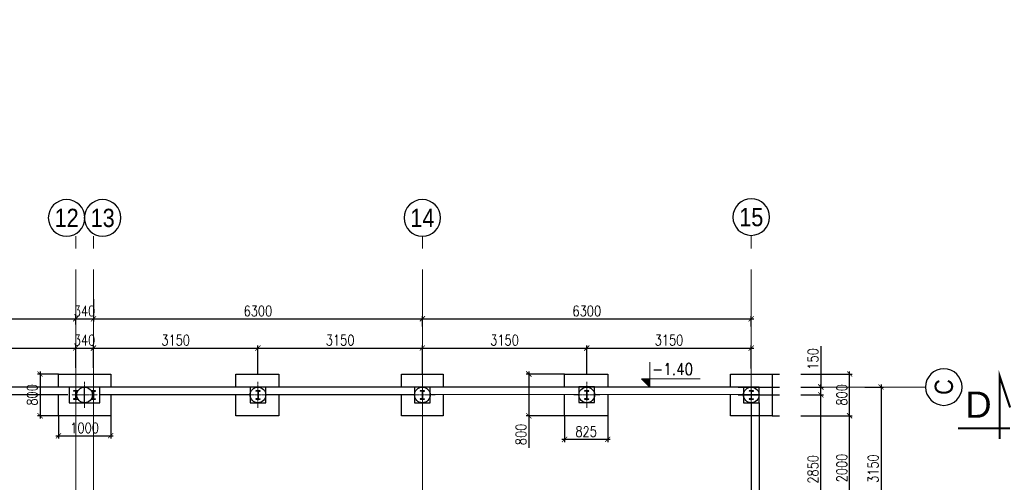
# Model space of a CAD drawing. Header units: millimetres. Extents: x -374129 to 1163271, y -112652 to 695637.
# Tile 162 of 256: x 56307 to 75168, y 14477 to 23332. Entities that reach past the tile are written whole.
import ezdxf
from ezdxf import colors
from ezdxf.entities.mleader import LeaderData, LeaderLine
from ezdxf.enums import TextEntityAlignment as Align
from ezdxf.math import Vec2, Vec3

# ---------------------------------------------------------------- set-up
doc = ezdxf.new("R2010")
doc.units = ezdxf.units.MM
doc.header["$PDMODE"] = 4
doc.linetypes.add('ACAD_ISO04W100', pattern=[30, 24, -3, 0, -3])
doc.linetypes.add('DO', pattern=[0.8, 0.6, -0.1, 0, -0.1])
for name, color, linetype, lineweight in [('--GT_Kolumna 2', 94, 'Continuous', 25), ('013', 8, 'Continuous', 13), ('KRT_koty', 4, 'Continuous', 20), ('KRT_osie', 55, 'ACAD_ISO04W100', 18)]:
    doc.layers.add(name, color=color, linetype=linetype, lineweight=lineweight)
for name, color, linetype in [('KRT_fund', 3, 'Continuous'), ('KRT_opisy', 146, 'Continuous'), ('KRT_osie_budopis', 1, 'Continuous'), ('KRT_stal', 4, 'Continuous'), ('KRT_wymiary', 4, 'Continuous'), ('KRT_wymiary_100', 4, 'Continuous')]:
    doc.layers.add(name, color=color, linetype=linetype)
doc.styles.add('biuro 1', font='arial.ttf')
doc.styles.add('opis_W', font='arial.ttf')
doc.styles.add('WYMIAR', font='romans.shx', dxfattribs={"width": 0.8})
doc.dimstyles.new('KRT_1-100', dxfattribs={"dimscale": 100, "dimtxt": 2, "dimasz": 1, "dimexe": 0.5, "dimexo": 0, "dimgap": 0.5, "dimtad": 1, "dimdec": 1, "dimrnd": 0.1, "dimzin": 9, "dimdsep": 46, "dimtxsty": 'WYMIAR', "dimblk": 'ARCHTICK', "dimcen": 0.09, "dimdle": 0.5, "dimclrd": 1, "dimclre": 252, "dimclrt": 256, "dimadec": 0, "dimazin": 0, "dimtfac": 1, "dimtdec": 1, "dimtmove": 0, "dimatfit": 3, "dimfxl": 1, "dimtolj": 1, "dimtzin": 0, "dimarcsym": 0})

# ---------------------------------------------------------------- blocks, each defined once
blk = doc.blocks.new('_ArchTick')
at = {"color": 0, "linetype": 'ByBlock', "const_width": 0.15}
blk.add_lwpolyline([(-0.5, -0.5), (0.5, 0.5)], dxfattribs=at)
blk = doc.blocks.new('*D43')
at = {"layer": 'Defpoints', "color": 0, "transparency": 16777216}
for p in [(72498, 16300), (72439, 13150), (72806, 13150)]:
    blk.add_point(p, dxfattribs=at)
at = {"layer": 'KRT_wymiary_100', "color": 252, "lineweight": -2, "transparency": 16777216}
for p, q in [((72498, 16300), (72856, 16300)), ((72439, 13150), (72856, 13150))]:
    blk.add_line(p, q, dxfattribs=at)
at = {"layer": 'KRT_wymiary_100', "color": 1, "lineweight": -2, "transparency": 16777216}
blk.add_line((72806, 16350), (72806, 13100), dxfattribs=at)
at = {"layer": 'KRT_wymiary_100', "color": 1, "lineweight": -2, "transparency": 16777216, "xscale": 100, "yscale": 100, "zscale": 100}
for p, rotation in [((72806, 16300), 90), ((72806, 13150), 270)]:
    blk.add_blockref('_ArchTick', p, dxfattribs=dict(at, rotation=rotation))
at = {"layer": 'KRT_wymiary_100', "transparency": 16777216, "insert": (72656, 14738), "char_height": 200, "attachment_point": 5, "rotation": 90, "style": 'WYMIAR'}
blk.add_mtext('\\A1;3150', dxfattribs=at)
blk = doc.blocks.new('opis_osi')
at = {"linetype": 'Continuous'}
for start, end in [(90, 180), (0, 90), (180, 270), (270, 0)]:
    blk.add_arc((0, -37.5), 35, start, end, dxfattribs=at)
at = {"color": 0, "linetype": 'Continuous', "style": 'biuro 1', "width": 0.85}
blk.add_attdef('AA', text='', height=35, dxfattribs=at).set_placement((0.1, -37.5), align=Align.MIDDLE_CENTER)
blk = doc.blocks.new('*U5')
at = {"color": 0}
for p, q in [((30, 153), (0, 153)), ((30, 7), (0, 7)), ((38, 144), (38, 16)), ((43, 144), (43, 16)), ((52, 153), (82, 153)), ((52, 7), (82, 7))]:
    blk.add_line(p, q, dxfattribs=at)
for points in [[(82, 153), (82, 160), (0, 160), (0, 153)], [(0, 7), (0, 0), (82, 0), (82, 7)]]:
    blk.add_lwpolyline(points, dxfattribs=at)
for centre, start, end in [((30, 144), 0, 90), ((30, 16), 270, 0), ((52, 144), 90, 180), ((52, 16), 180, 270)]:
    blk.add_arc(centre, 9, start, end, dxfattribs=at)
blk = doc.blocks.new('kota_prze_sur2')
at = {"color": 0, "linetype": 'Continuous', "ltscale": 0.75}
blk.add_lwpolyline([(0, 60), (0, 0), (-20, 20), (120, 20)], dxfattribs=at)
blk.add_solid([(-20, 20), (0, 20), (0, 0)], dxfattribs=at)
at = {"color": 0, "style": 'WYMIAR', "width": 0.85}
blk.add_attdef('POZIOM', (5.4, 29.6), '', height=28, dxfattribs=at)
blk = doc.blocks.new('*D74')
at = {"layer": 'Defpoints', "color": 0, "transparency": 16777216}
for p in [(57050, 16550), (56697, 15750), (57050, 15750)]:
    blk.add_point(p, dxfattribs=at)
at = {"layer": 'KRT_koty', "color": 1, "lineweight": -2, "transparency": 16777216}
blk.add_line((56697, 16600), (56697, 15700), dxfattribs=at)
at = {"layer": 'KRT_koty', "color": 252, "lineweight": -2, "transparency": 16777216}
for p, q in [((57050, 16550), (56647, 16550)), ((57050, 15750), (56647, 15750))]:
    blk.add_line(p, q, dxfattribs=at)
at = {"layer": 'KRT_koty', "color": 1, "lineweight": -2, "transparency": 16777216, "xscale": 100, "yscale": 100, "zscale": 100}
for p, rotation in [((56697, 16550), 90), ((56697, 15750), 270)]:
    blk.add_blockref('_ArchTick', p, dxfattribs=dict(at, rotation=rotation))
at = {"layer": 'KRT_koty', "transparency": 16777216, "insert": (56547, 16150), "char_height": 200, "attachment_point": 5, "rotation": 90, "style": 'WYMIAR'}
blk.add_mtext('\\A1;800', dxfattribs=at)
blk = doc.blocks.new('*D75')
at = {"layer": 'Defpoints', "color": 0, "transparency": 16777216}
for p in [(57050, 15750), (58050, 15750), (58050, 15368)]:
    blk.add_point(p, dxfattribs=at)
at = {"layer": 'KRT_koty', "color": 252, "lineweight": -2, "transparency": 16777216}
for p, q in [((57050, 15750), (57050, 15318)), ((58050, 15750), (58050, 15318))]:
    blk.add_line(p, q, dxfattribs=at)
at = {"layer": 'KRT_koty', "color": 1, "lineweight": -2, "transparency": 16777216}
blk.add_line((57000, 15368), (58100, 15368), dxfattribs=at)
at = {"layer": 'KRT_koty', "color": 1, "lineweight": -2, "transparency": 16777216, "xscale": 100, "yscale": 100, "zscale": 100, "rotation": 180}
blk.add_blockref('_ArchTick', (57050, 15368), dxfattribs=at)
at = {"layer": 'KRT_koty', "color": 1, "lineweight": -2, "transparency": 16777216, "xscale": 100, "yscale": 100, "zscale": 100}
blk.add_blockref('_ArchTick', (58050, 15368), dxfattribs=at)
at = {"layer": 'KRT_koty', "transparency": 16777216, "insert": (57550, 15518), "char_height": 200, "attachment_point": 5, "style": 'WYMIAR'}
blk.add_mtext('\\A1;1000', dxfattribs=at)
blk = doc.blocks.new('*D80')
at = {"layer": 'Defpoints', "color": 0, "transparency": 16777216}
for p in [(64020, 17047), (60870, 16550), (64020, 16550)]:
    blk.add_point(p, dxfattribs=at)
at = {"layer": 'KRT_wymiary_100', "color": 1, "lineweight": -2, "transparency": 16777216}
blk.add_line((60820, 17047), (64070, 17047), dxfattribs=at)
at = {"layer": 'KRT_wymiary_100', "color": 252, "lineweight": -2, "transparency": 16777216}
for p, q in [((60870, 16550), (60870, 17097)), ((64020, 16550), (64020, 17097))]:
    blk.add_line(p, q, dxfattribs=at)
at = {"layer": 'KRT_wymiary_100', "color": 1, "lineweight": -2, "transparency": 16777216, "xscale": 100, "yscale": 100, "zscale": 100, "rotation": 180}
blk.add_blockref('_ArchTick', (60870, 17047), dxfattribs=at)
at = {"layer": 'KRT_wymiary_100', "color": 1, "lineweight": -2, "transparency": 16777216, "xscale": 100, "yscale": 100, "zscale": 100}
blk.add_blockref('_ArchTick', (64020, 17047), dxfattribs=at)
at = {"layer": 'KRT_wymiary_100', "transparency": 16777216, "insert": (62445, 17197), "char_height": 200, "attachment_point": 5, "style": 'WYMIAR'}
blk.add_mtext('\\A1;3150', dxfattribs=at)
blk = doc.blocks.new('*D81')
at = {"layer": 'Defpoints', "color": 0, "transparency": 16777216}
for p in [(67170, 17047), (64020, 16550), (67170, 16550)]:
    blk.add_point(p, dxfattribs=at)
at = {"layer": 'KRT_wymiary_100', "color": 1, "lineweight": -2, "transparency": 16777216}
blk.add_line((63970, 17047), (67220, 17047), dxfattribs=at)
at = {"layer": 'KRT_wymiary_100', "color": 252, "lineweight": -2, "transparency": 16777216}
for p, q in [((64020, 16550), (64020, 17097)), ((67170, 16550), (67170, 17097))]:
    blk.add_line(p, q, dxfattribs=at)
at = {"layer": 'KRT_wymiary_100', "color": 1, "lineweight": -2, "transparency": 16777216, "xscale": 100, "yscale": 100, "zscale": 100, "rotation": 180}
blk.add_blockref('_ArchTick', (64020, 17047), dxfattribs=at)
at = {"layer": 'KRT_wymiary_100', "color": 1, "lineweight": -2, "transparency": 16777216, "xscale": 100, "yscale": 100, "zscale": 100}
blk.add_blockref('_ArchTick', (67170, 17047), dxfattribs=at)
at = {"layer": 'KRT_wymiary_100', "transparency": 16777216, "insert": (65595, 17197), "char_height": 200, "attachment_point": 5, "style": 'WYMIAR'}
blk.add_mtext('\\A1;3150', dxfattribs=at)
blk = doc.blocks.new('*D82')
at = {"layer": 'Defpoints', "color": 0, "transparency": 16777216}
for p in [(70320, 17047), (70320, 16654), (67170, 16550)]:
    blk.add_point(p, dxfattribs=at)
at = {"layer": 'KRT_wymiary_100', "color": 1, "lineweight": -2, "transparency": 16777216}
blk.add_line((67120, 17047), (70370, 17047), dxfattribs=at)
at = {"layer": 'KRT_wymiary_100', "color": 252, "lineweight": -2, "transparency": 16777216}
for p, q in [((67170, 16550), (67170, 17097)), ((70320, 16654), (70320, 17097))]:
    blk.add_line(p, q, dxfattribs=at)
at = {"layer": 'KRT_wymiary_100', "color": 1, "lineweight": -2, "transparency": 16777216, "xscale": 100, "yscale": 100, "zscale": 100, "rotation": 180}
blk.add_blockref('_ArchTick', (67170, 17047), dxfattribs=at)
at = {"layer": 'KRT_wymiary_100', "color": 1, "lineweight": -2, "transparency": 16777216, "xscale": 100, "yscale": 100, "zscale": 100}
blk.add_blockref('_ArchTick', (70320, 17047), dxfattribs=at)
at = {"layer": 'KRT_wymiary_100', "transparency": 16777216, "insert": (68745, 17197), "char_height": 200, "attachment_point": 5, "style": 'WYMIAR'}
blk.add_mtext('\\A1;3150', dxfattribs=at)
blk = doc.blocks.new('*D86')
at = {"layer": 'Defpoints', "color": 0, "transparency": 16777216}
for p in [(57380, 17047), (57380, 16669), (54230, 16550)]:
    blk.add_point(p, dxfattribs=at)
at = {"layer": 'KRT_wymiary_100', "color": 1, "lineweight": -2, "transparency": 16777216}
blk.add_line((54180, 17047), (57430, 17047), dxfattribs=at)
at = {"layer": 'KRT_wymiary_100', "color": 252, "lineweight": -2, "transparency": 16777216}
for p, q in [((54230, 16550), (54230, 17097)), ((57380, 16669), (57380, 17097))]:
    blk.add_line(p, q, dxfattribs=at)
at = {"layer": 'KRT_wymiary_100', "color": 1, "lineweight": -2, "transparency": 16777216, "xscale": 100, "yscale": 100, "zscale": 100, "rotation": 180}
blk.add_blockref('_ArchTick', (54230, 17047), dxfattribs=at)
at = {"layer": 'KRT_wymiary_100', "color": 1, "lineweight": -2, "transparency": 16777216, "xscale": 100, "yscale": 100, "zscale": 100}
blk.add_blockref('_ArchTick', (57380, 17047), dxfattribs=at)
at = {"layer": 'KRT_wymiary_100', "transparency": 16777216, "insert": (55805, 17197), "char_height": 200, "attachment_point": 5, "style": 'WYMIAR'}
blk.add_mtext('\\A1;3150', dxfattribs=at)
blk = doc.blocks.new('*D87')
at = {"layer": 'Defpoints', "color": 0, "transparency": 16777216}
for p in [(57720, 17047), (57380, 16669), (57720, 16669)]:
    blk.add_point(p, dxfattribs=at)
at = {"layer": 'KRT_wymiary_100', "color": 1, "lineweight": -2, "transparency": 16777216}
blk.add_line((57330, 17047), (57770, 17047), dxfattribs=at)
at = {"layer": 'KRT_wymiary_100', "color": 252, "lineweight": -2, "transparency": 16777216}
for p, q in [((57380, 16669), (57380, 17097)), ((57720, 16669), (57720, 17097))]:
    blk.add_line(p, q, dxfattribs=at)
at = {"layer": 'KRT_wymiary_100', "color": 1, "lineweight": -2, "transparency": 16777216, "xscale": 100, "yscale": 100, "zscale": 100, "rotation": 180}
blk.add_blockref('_ArchTick', (57380, 17047), dxfattribs=at)
at = {"layer": 'KRT_wymiary_100', "color": 1, "lineweight": -2, "transparency": 16777216, "xscale": 100, "yscale": 100, "zscale": 100}
blk.add_blockref('_ArchTick', (57720, 17047), dxfattribs=at)
at = {"layer": 'KRT_wymiary_100', "transparency": 16777216, "insert": (57550, 17197), "char_height": 200, "attachment_point": 5, "style": 'WYMIAR'}
blk.add_mtext('\\A1;340', dxfattribs=at)
blk = doc.blocks.new('*D88')
at = {"layer": 'Defpoints', "color": 0, "transparency": 16777216}
for p in [(60870, 17047), (57720, 16669), (60870, 16669)]:
    blk.add_point(p, dxfattribs=at)
at = {"layer": 'KRT_wymiary_100', "color": 1, "lineweight": -2, "transparency": 16777216}
blk.add_line((57670, 17047), (60920, 17047), dxfattribs=at)
at = {"layer": 'KRT_wymiary_100', "color": 252, "lineweight": -2, "transparency": 16777216}
for p, q in [((57720, 16669), (57720, 17097)), ((60870, 16669), (60870, 17097))]:
    blk.add_line(p, q, dxfattribs=at)
at = {"layer": 'KRT_wymiary_100', "color": 1, "lineweight": -2, "transparency": 16777216, "xscale": 100, "yscale": 100, "zscale": 100, "rotation": 180}
blk.add_blockref('_ArchTick', (57720, 17047), dxfattribs=at)
at = {"layer": 'KRT_wymiary_100', "color": 1, "lineweight": -2, "transparency": 16777216, "xscale": 100, "yscale": 100, "zscale": 100}
blk.add_blockref('_ArchTick', (60870, 17047), dxfattribs=at)
at = {"layer": 'KRT_wymiary_100', "transparency": 16777216, "insert": (59295, 17197), "char_height": 200, "attachment_point": 5, "style": 'WYMIAR'}
blk.add_mtext('\\A1;3150', dxfattribs=at)
blk = doc.blocks.new('*D93')
at = {"layer": 'Defpoints', "color": 0, "transparency": 16777216}
for p in [(57380, 17607), (51080, 17499), (57380, 17499)]:
    blk.add_point(p, dxfattribs=at)
at = {"layer": 'KRT_wymiary_100', "color": 1, "lineweight": -2, "transparency": 16777216}
blk.add_line((51030, 17607), (57430, 17607), dxfattribs=at)
at = {"layer": 'KRT_wymiary_100', "color": 252, "lineweight": -2, "transparency": 16777216}
for p, q in [((51080, 17499), (51080, 17657)), ((57380, 17499), (57380, 17657))]:
    blk.add_line(p, q, dxfattribs=at)
at = {"layer": 'KRT_wymiary_100', "color": 1, "lineweight": -2, "transparency": 16777216, "xscale": 100, "yscale": 100, "zscale": 100, "rotation": 180}
blk.add_blockref('_ArchTick', (51080, 17607), dxfattribs=at)
at = {"layer": 'KRT_wymiary_100', "color": 1, "lineweight": -2, "transparency": 16777216, "xscale": 100, "yscale": 100, "zscale": 100}
blk.add_blockref('_ArchTick', (57380, 17607), dxfattribs=at)
at = {"layer": 'KRT_wymiary_100', "transparency": 16777216, "insert": (54230, 17757), "char_height": 200, "attachment_point": 5, "style": 'WYMIAR'}
blk.add_mtext('\\A1;6300', dxfattribs=at)
blk = doc.blocks.new('*D94')
at = {"layer": 'Defpoints', "color": 0, "transparency": 16777216}
for p in [(57720, 17980), (57720, 17607), (57380, 17499)]:
    blk.add_point(p, dxfattribs=at)
at = {"layer": 'KRT_wymiary_100', "color": 252, "lineweight": -2, "transparency": 16777216}
for p, q in [((57720, 17980), (57720, 17557)), ((57380, 17499), (57380, 17657))]:
    blk.add_line(p, q, dxfattribs=at)
at = {"layer": 'KRT_wymiary_100', "color": 1, "lineweight": -2, "transparency": 16777216}
blk.add_line((57330, 17607), (57770, 17607), dxfattribs=at)
at = {"layer": 'KRT_wymiary_100', "color": 1, "lineweight": -2, "transparency": 16777216, "xscale": 100, "yscale": 100, "zscale": 100, "rotation": 180}
blk.add_blockref('_ArchTick', (57380, 17607), dxfattribs=at)
at = {"layer": 'KRT_wymiary_100', "color": 1, "lineweight": -2, "transparency": 16777216, "xscale": 100, "yscale": 100, "zscale": 100}
blk.add_blockref('_ArchTick', (57720, 17607), dxfattribs=at)
at = {"layer": 'KRT_wymiary_100', "transparency": 16777216, "insert": (57550, 17757), "char_height": 200, "attachment_point": 5, "style": 'WYMIAR'}
blk.add_mtext('\\A1;340', dxfattribs=at)
blk = doc.blocks.new('*D95')
at = {"layer": 'Defpoints', "color": 0, "transparency": 16777216}
for p in [(57720, 17980), (64020, 17607), (64020, 17457)]:
    blk.add_point(p, dxfattribs=at)
at = {"layer": 'KRT_wymiary_100', "color": 252, "lineweight": -2, "transparency": 16777216}
for p, q in [((57720, 17980), (57720, 17557)), ((64020, 17457), (64020, 17657))]:
    blk.add_line(p, q, dxfattribs=at)
at = {"layer": 'KRT_wymiary_100', "color": 1, "lineweight": -2, "transparency": 16777216}
blk.add_line((57670, 17607), (64070, 17607), dxfattribs=at)
at = {"layer": 'KRT_wymiary_100', "color": 1, "lineweight": -2, "transparency": 16777216, "xscale": 100, "yscale": 100, "zscale": 100, "rotation": 180}
blk.add_blockref('_ArchTick', (57720, 17607), dxfattribs=at)
at = {"layer": 'KRT_wymiary_100', "color": 1, "lineweight": -2, "transparency": 16777216, "xscale": 100, "yscale": 100, "zscale": 100}
blk.add_blockref('_ArchTick', (64020, 17607), dxfattribs=at)
at = {"layer": 'KRT_wymiary_100', "transparency": 16777216, "insert": (60870, 17757), "char_height": 200, "attachment_point": 5, "style": 'WYMIAR'}
blk.add_mtext('\\A1;6300', dxfattribs=at)
blk = doc.blocks.new('*D96')
at = {"layer": 'Defpoints', "color": 0, "transparency": 16777216}
for p in [(70320, 17607), (64020, 17457), (70320, 17457)]:
    blk.add_point(p, dxfattribs=at)
at = {"layer": 'KRT_wymiary_100', "color": 1, "lineweight": -2, "transparency": 16777216}
blk.add_line((63970, 17607), (70370, 17607), dxfattribs=at)
at = {"layer": 'KRT_wymiary_100', "color": 252, "lineweight": -2, "transparency": 16777216}
for p, q in [((64020, 17457), (64020, 17657)), ((70320, 17457), (70320, 17657))]:
    blk.add_line(p, q, dxfattribs=at)
at = {"layer": 'KRT_wymiary_100', "color": 1, "lineweight": -2, "transparency": 16777216, "xscale": 100, "yscale": 100, "zscale": 100, "rotation": 180}
blk.add_blockref('_ArchTick', (64020, 17607), dxfattribs=at)
at = {"layer": 'KRT_wymiary_100', "color": 1, "lineweight": -2, "transparency": 16777216, "xscale": 100, "yscale": 100, "zscale": 100}
blk.add_blockref('_ArchTick', (70320, 17607), dxfattribs=at)
at = {"layer": 'KRT_wymiary_100', "transparency": 16777216, "insert": (67170, 17757), "char_height": 200, "attachment_point": 5, "style": 'WYMIAR'}
blk.add_mtext('\\A1;6300', dxfattribs=at)
blk = doc.blocks.new('*D430')
at = {"layer": 'Defpoints', "color": 0, "transparency": 16777216}
for p in [(70720, 15750), (72205, 15750), (70920, 13750)]:
    blk.add_point(p, dxfattribs=at)
at = {"layer": 'KRT_wymiary', "color": 252, "lineweight": -2, "transparency": 16777216}
for p, q in [((70720, 15750), (72255, 15750)), ((70920, 13750), (72255, 13750))]:
    blk.add_line(p, q, dxfattribs=at)
at = {"layer": 'KRT_wymiary', "color": 1, "lineweight": -2, "transparency": 16777216}
blk.add_line((72205, 13700), (72205, 15800), dxfattribs=at)
at = {"layer": 'KRT_wymiary', "color": 1, "lineweight": -2, "transparency": 16777216, "xscale": 100, "yscale": 100, "zscale": 100}
for p, rotation in [((72205, 15750), 90), ((72205, 13750), 270)]:
    blk.add_blockref('_ArchTick', p, dxfattribs=dict(at, rotation=rotation))
at = {"layer": 'KRT_wymiary', "transparency": 16777216, "insert": (72055, 14750), "char_height": 200, "attachment_point": 5, "rotation": 90, "style": 'WYMIAR'}
blk.add_mtext('\\A1;2000', dxfattribs=at)
blk = doc.blocks.new('*D431')
at = {"layer": 'Defpoints', "color": 0, "transparency": 16777216}
for p in [(70720, 16550), (72205, 16550), (70720, 15750)]:
    blk.add_point(p, dxfattribs=at)
at = {"layer": 'KRT_wymiary', "color": 1, "lineweight": -2, "transparency": 16777216}
blk.add_line((72205, 15700), (72205, 16600), dxfattribs=at)
at = {"layer": 'KRT_wymiary', "color": 252, "lineweight": -2, "transparency": 16777216}
for p, q in [((70720, 16550), (72255, 16550)), ((70720, 15750), (72255, 15750))]:
    blk.add_line(p, q, dxfattribs=at)
at = {"layer": 'KRT_wymiary', "color": 1, "lineweight": -2, "transparency": 16777216, "xscale": 100, "yscale": 100, "zscale": 100}
for p, rotation in [((72205, 16550), 90), ((72205, 15750), 270)]:
    blk.add_blockref('_ArchTick', p, dxfattribs=dict(at, rotation=rotation))
at = {"layer": 'KRT_wymiary', "transparency": 16777216, "insert": (72055, 16150), "char_height": 200, "attachment_point": 5, "rotation": 90, "style": 'WYMIAR'}
blk.add_mtext('\\A1;800', dxfattribs=at)
blk = doc.blocks.new('*D436')
at = {"layer": 'Defpoints', "color": 0, "transparency": 16777216}
for p in [(66745, 16550), (66060, 15750), (66745, 15750)]:
    blk.add_point(p, dxfattribs=at)
at = {"layer": 'KRT_wymiary', "color": 1, "lineweight": -2, "transparency": 16777216}
for p, q in [((66060, 16600), (66060, 15750)), ((66060, 15750), (66060, 15139))]:
    blk.add_line(p, q, dxfattribs=at)
at = {"layer": 'KRT_wymiary', "color": 252, "lineweight": -2, "transparency": 16777216}
for p, q in [((66745, 16550), (66010, 16550)), ((66745, 15750), (66010, 15750))]:
    blk.add_line(p, q, dxfattribs=at)
at = {"layer": 'KRT_wymiary', "color": 1, "lineweight": -2, "transparency": 16777216, "xscale": 100, "yscale": 100, "zscale": 100}
for p, rotation in [((66060, 16550), 90), ((66060, 15750), 270)]:
    blk.add_blockref('_ArchTick', p, dxfattribs=dict(at, rotation=rotation))
at = {"layer": 'KRT_wymiary', "transparency": 16777216, "insert": (65910, 15394), "char_height": 200, "attachment_point": 5, "rotation": 90, "style": 'WYMIAR'}
blk.add_mtext('\\A1;800', dxfattribs=at)
blk = doc.blocks.new('*D437')
at = {"layer": 'Defpoints', "color": 0, "transparency": 16777216}
for p in [(66745, 15750), (67570, 15750), (66745, 15298)]:
    blk.add_point(p, dxfattribs=at)
at = {"layer": 'KRT_wymiary', "color": 252, "lineweight": -2, "transparency": 16777216}
for p, q in [((66745, 15750), (66745, 15248)), ((67570, 15750), (67570, 15248))]:
    blk.add_line(p, q, dxfattribs=at)
at = {"layer": 'KRT_wymiary', "color": 1, "lineweight": -2, "transparency": 16777216}
blk.add_line((67620, 15298), (66695, 15298), dxfattribs=at)
at = {"layer": 'KRT_wymiary', "color": 1, "lineweight": -2, "transparency": 16777216, "xscale": 100, "yscale": 100, "zscale": 100, "rotation": 180}
blk.add_blockref('_ArchTick', (66745, 15298), dxfattribs=at)
at = {"layer": 'KRT_wymiary', "color": 1, "lineweight": -2, "transparency": 16777216, "xscale": 100, "yscale": 100, "zscale": 100}
blk.add_blockref('_ArchTick', (67570, 15298), dxfattribs=at)
at = {"layer": 'KRT_wymiary', "transparency": 16777216, "insert": (67158, 15448), "char_height": 200, "attachment_point": 5, "style": 'WYMIAR'}
blk.add_mtext('\\A1;825', dxfattribs=at)
blk = doc.blocks.new('*D440')
at = {"layer": 'Defpoints', "color": 0, "transparency": 16777216}
for p in [(70070, 16150), (71654, 16150), (70470, 13300)]:
    blk.add_point(p, dxfattribs=at)
at = {"layer": 'KRT_wymiary', "color": 252, "lineweight": -2, "transparency": 16777216}
for p, q in [((70070, 16150), (71704, 16150)), ((70470, 13300), (71704, 13300))]:
    blk.add_line(p, q, dxfattribs=at)
at = {"layer": 'KRT_wymiary', "color": 1, "lineweight": -2, "transparency": 16777216}
blk.add_line((71654, 13250), (71654, 16200), dxfattribs=at)
at = {"layer": 'KRT_wymiary', "color": 1, "lineweight": -2, "transparency": 16777216, "xscale": 100, "yscale": 100, "zscale": 100}
for p, rotation in [((71654, 16150), 90), ((71654, 13300), 270)]:
    blk.add_blockref('_ArchTick', p, dxfattribs=dict(at, rotation=rotation))
at = {"layer": 'KRT_wymiary', "transparency": 16777216, "insert": (71504, 14725), "char_height": 200, "attachment_point": 5, "rotation": 90, "style": 'WYMIAR'}
blk.add_mtext('\\A1;2850', dxfattribs=at)
blk = doc.blocks.new('*D441')
at = {"layer": 'Defpoints', "color": 0, "transparency": 16777216}
for p in [(70073, 16301), (71654, 16301), (70071, 16151)]:
    blk.add_point(p, dxfattribs=at)
at = {"layer": 'KRT_wymiary', "color": 1, "lineweight": -2, "transparency": 16777216}
for p, q in [((71654, 17082), (71654, 16301)), ((71654, 16101), (71654, 16351))]:
    blk.add_line(p, q, dxfattribs=at)
at = {"layer": 'KRT_wymiary', "color": 252, "lineweight": -2, "transparency": 16777216}
for p, q in [((70073, 16301), (71704, 16301)), ((70071, 16151), (71704, 16151))]:
    blk.add_line(p, q, dxfattribs=at)
at = {"layer": 'KRT_wymiary', "color": 1, "lineweight": -2, "transparency": 16777216, "xscale": 100, "yscale": 100, "zscale": 100}
for p, rotation in [((71654, 16301), 90), ((71654, 16151), 270)]:
    blk.add_blockref('_ArchTick', p, dxfattribs=dict(at, rotation=rotation))
at = {"layer": 'KRT_wymiary', "transparency": 16777216, "insert": (71504, 16838), "char_height": 200, "attachment_point": 5, "rotation": 90, "style": 'WYMIAR'}
blk.add_mtext('\\A1;150', dxfattribs=at)
blk = doc.blocks.new('przek')
at = {"const_width": 0.4}
for points in [[(-2, 4), (0, 10), (0, -2)], [(8, 0), (-2, 0)]]:
    blk.add_lwpolyline(points, dxfattribs=at)
at = {"style": 'opis_W'}
blk.add_attdef('A', text='', height=5, dxfattribs=at).set_placement((4.06, 4.56), align=Align.MIDDLE)

msp = doc.modelspace()

# ---------------------------------------------------------------- linework, layer by layer
at = {"layer": '--GT_Kolumna 2', "ltscale": 20}
for centre in [(57550, 16150), (60870, 16150), (64020, 16150), (67170, 16150), (70320, 16150)]:
    msp.add_circle(centre, 150, dxfattribs=at)
at = {"layer": '013', "linetype": 'DO'}
for p, q in [((57550, 15902.5), (57550, 16397.5)), ((60870, 15902.5), (60870, 16397.5)), ((64020, 15902.5), (64020, 16397.5)), ((67170, 15902.5), (67170, 16397.5)), ((70320, 15902.5), (70320, 16397.5)), ((57797.5, 16150), (57302.5, 16150)), ((61117.5, 16150), (60622.5, 16150)), ((64267.5, 16150), (63772.5, 16150)), ((67417.5, 16150), (66922.5, 16150))]:
    msp.add_line(p, q, dxfattribs=at)
at = {"layer": 'KRT_fund', "color": 2}
for p, q in [((70170, 16300), (35140, 16300)), ((57255, 16300), (54080, 16300)), ((60720, 16300), (57505, 16300)), ((63870, 16300), (61020, 16300)), ((67020, 16305), (64170, 16300)), ((70470, 16300), (67320, 16305)), ((57230, 16150), (54080, 16150)), ((60720, 16150), (57845, 16150)), ((63870, 16150), (61020, 16150)), ((67020, 16155), (64170, 16150)), ((70470, 16150), (67320, 16155)), ((70320, 16000), (70320, 13275)), ((70470, 16000), (70470, 13275))]:
    msp.add_line(p, q, dxfattribs=at)
for points in [[(57050, 16300), (57050, 16550), (58050, 16550), (58050, 16300)], [(60445, 16300), (60445, 16550), (61270, 16550), (61270, 16300)], [(63620, 16300), (63620, 16550), (64420, 16550), (64420, 16300)], [(66745, 16305), (66745, 16550), (67570, 16550), (67570, 16305)], [(69920, 16300), (69920, 16550), (70720, 16550), (70720, 16300)], [(60720, 16300), (60720, 16000), (61020, 16000), (61020, 16300), (60720, 16300)], [(63870, 16300), (63870, 16000), (64170, 16000), (64170, 16300), (63870, 16300)], [(67020, 16305), (67020, 16005), (67320, 16005), (67320, 16305), (67020, 16305)], [(70720, 16300), (70720, 15750), (69920, 15750), (69920, 16150)], [(70170, 16300), (70170, 16000), (70470, 16000), (70470, 16300), (70170, 16300)], [(58050, 16150), (58050, 15750), (57050, 15750), (57050, 16150)], [(61270, 16150), (61270, 15750), (60445, 15750), (60445, 16150)], [(64420, 16150), (64420, 15750), (63620, 15750), (63620, 16150)], [(67570, 16155), (67570, 15750), (66745, 15750), (66745, 16155)]]:
    msp.add_lwpolyline(points, dxfattribs=at)
for points in [[(57845, 16000), (57845, 16300), (57255, 16300), (57255, 16000)], [(57845, 16000), (57845, 16300), (57545, 16300), (57545, 16000)]]:
    msp.add_lwpolyline(points, close=True, dxfattribs=at)
at = {"layer": 'KRT_koty', "color": 1}
msp.add_line((68793.01, 16295), (69159.55, 16295), dxfattribs=at)
at = {"layer": 'KRT_osie', "ltscale": 0.5}
for p, q in [((57380, 19188.64), (57380, -1295)), ((57720, 19188.64), (57720, -1295)), ((64020, 19188.64), (64020, -1295)), ((70320, 19188.64), (70320, -1295)), ((-5554.82, 16300), (73659.31, 16300))]:
    msp.add_line(p, q, dxfattribs=at)

# ---------------------------------------------------------------- block references
at = {"layer": 'KRT_koty', "color": 0, "xscale": 8, "yscale": 8, "zscale": 8}
msp.add_blockref('kota_prze_sur2', (68380.18, 16295), dxfattribs=at).add_auto_attribs({'POZIOM': '-1.40'})
at = {"layer": 'KRT_osie_budopis', "color": 3, "xscale": 10, "yscale": 10, "zscale": 10}
for p, values in [((57205, 19913.64), {'AA': '12'}), ((57895, 19913.64), {'AA': '13'}), ((64020, 19913.64), {'AA': '14'}), ((70320, 19929.11), {'AA': '15'})]:
    msp.add_blockref('opis_osi', p, dxfattribs=at).add_auto_attribs(values)
at = {"layer": 'KRT_osie_budopis', "color": 3, "xscale": 10, "yscale": 10, "zscale": 10, "rotation": 90.00000000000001}
msp.add_blockref('opis_osi', (73634.31, 16300), dxfattribs=at).add_auto_attribs({'AA': 'C'})
at = {"layer": 'KRT_stal', "color": 7}
for p in [(57339, 16070), (57679, 16070), (60829, 16070), (63979, 16070), (67129, 16070), (70279, 16070)]:
    msp.add_blockref('*U5', p, dxfattribs=at)

# ---------------------------------------------------------------- dimensions: what is measured, and where the dimension line sits
at = {"layer": 'KRT_koty'}
dim = msp.add_linear_dim(base=(56697.09, 15750), p1=(57050, 16550), p2=(57050, 15750), angle=90, dimstyle='KRT_1-100', dxfattribs=at)
dim.commit()
dim.dimension.update_dxf_attribs({"geometry": '*D74', "text_midpoint": (56547.09, 16150)})
dim = msp.add_linear_dim(base=(58050, 15367.97), p1=(57050, 15750), p2=(58050, 15750), dimstyle='KRT_1-100', dxfattribs=at)
dim.commit()
dim.dimension.update_dxf_attribs({"geometry": '*D75', "text_midpoint": (57550, 15517.97)})
at = {"layer": 'KRT_wymiary'}
for base, p1, p2, override, picture, middle in [((72204.91, 16550), (70720, 15750), (70720, 16550), {"dimtmove": 1}, '*D431', (72054.91, 16150)), ((71654.27, 16150.18), (70470, 13300), (70070.45, 16150.18), {"dimdec": 0, "dimtmove": 1}, '*D440', (71504.27, 14725.09)), ((72204.91, 15750), (70920, 13750), (70720, 15750), {"dimtmove": 1}, '*D430', (72054.91, 14750))]:
    dim = msp.add_linear_dim(base=base, p1=p1, p2=p2, angle=90, dimstyle='KRT_1-100', override=override, dxfattribs=at)
    dim.commit()
    dim.dimension.update_dxf_attribs({"geometry": picture, "text_midpoint": middle})
dim = msp.add_linear_dim(base=(66745, 15298.18), p1=(67570, 15750), p2=(66745, 15750), dimstyle='KRT_1-100', dxfattribs=at)
dim.commit()
dim.dimension.update_dxf_attribs({"geometry": '*D437', "text_midpoint": (67157.5, 15448.18)})
at = {"layer": 'KRT_wymiary_100'}
for base, p1, p2, picture, middle in [((57720, 17606.91), (57380, 17498.5), (57720, 17980.35), '*D94', (57550, 17606.91)), ((57720, 17047.08), (57380, 16668.58), (57720, 16668.58), '*D87', (57550, 17047.08))]:
    dim = msp.add_linear_dim(base=base, p1=p1, p2=p2, dimstyle='KRT_1-100', override={"dimtmove": 1}, dxfattribs=at)
    dim.commit()
    dim.dimension.update_dxf_attribs({"geometry": picture, "text_midpoint": middle, "dimtype": 160})
for base, p1, p2, picture, middle in [((64020, 17606.91), (57720, 17980.35), (64020, 17456.63), '*D95', (60870, 17756.91)), ((57380, 17606.91), (51080, 17498.5), (57380, 17498.5), '*D93', (54230, 17756.91)), ((70320, 17606.91), (64020, 17456.63), (70320, 17456.63), '*D96', (67170, 17756.91)), ((57380, 17047.08), (54230, 16550), (57380, 16668.58), '*D86', (55805, 17197.08)), ((60870, 17047.08), (57720, 16668.58), (60870, 16668.58), '*D88', (59295, 17197.08)), ((64020, 17047.08), (60870, 16550), (64020, 16550), '*D80', (62445, 17197.08)), ((67170, 17047.08), (64020, 16550), (67170, 16550), '*D81', (65595, 17197.08)), ((70320, 17047.08), (67170, 16550), (70320, 16653.53), '*D82', (68745, 17197.08))]:
    dim = msp.add_linear_dim(base=base, p1=p1, p2=p2, dimstyle='KRT_1-100', override={"dimtmove": 1}, dxfattribs=at)
    dim.commit()
    dim.dimension.update_dxf_attribs({"geometry": picture, "text_midpoint": middle})
at = {"layer": 'KRT_wymiary_100', "color": 0}
dim = msp.add_linear_dim(base=(72806.01, 13150), p1=(72497.72, 16300), p2=(72439.09, 13150), angle=90, dimstyle='KRT_1-100', dxfattribs=at)
dim.commit()
dim.dimension.update_dxf_attribs({"geometry": '*D43', "text_midpoint": (72806.01, 14737.5), "dimtype": 160})

# ---------------------------------------------------------------- leaders
at = {"layer": 'KRT_opisy', "color": 1}
ml = msp.add_multileader_mtext('Standard', dxfattribs=at)
ml.set_content('\\C54;POZ.1.6 STOPA FUNDAMENTOWA 80x100x30cm', style='WYMIAR')
ml.set_leader_properties()
ml.build(insert=Vec2(0, 0))
ml.multileader.update_dxf_attribs({"text_right_attachment_type": 6, "dogleg_length": 0.36, "arrow_head_size": 200, "scale": 100})
ctx = ml.context
ctx.base_point, ctx.scale, ctx.char_height, ctx.arrow_head_size, ctx.landing_gap_size, ctx.plane_origin = Vec3(20401.7, 18795.69), 100, 200, 200, 9, Vec3(-10759.14, -60032.57)
ctx.right_attachment = 6
notes = []
notes.append((ctx, [(0, (1, 1, 0), (20302.14, 18795.69), (1, 0), 99.56, [(0, [(19570, 16550)], 0, [])])]))
ctx.mtext.insert, ctx.mtext.width, ctx.mtext.defined_height, ctx.mtext.flow_direction = Vec3(20410.7, 18895.69), 4245.4727, 1400.46, 5
for ctx, leaders in notes:
    for number, flags, end, landing, length, lines in leaders:
        leader = LeaderData()
        leader.index, (leader.has_last_leader_line, leader.has_dogleg_vector, leader.attachment_direction) = number, flags
        leader.last_leader_point, leader.dogleg_vector, leader.dogleg_length = Vec3(end), Vec3(landing), length
        for number, points, colour, breaks in lines:
            line = LeaderLine()
            line.index, line.vertices, line.color, line.breaks = number, Vec3.list(points), colors.encode_raw_color(colour), breaks
            leader.lines.append(line)
        ctx.leaders.append(leader)

# ---------------------------------------------------------------- next in the draw order: leaders
ml = msp.add_multileader_mtext('Standard', dxfattribs=at)
ml.set_content('\\C54;PALE WEDŁUG OSOBNEGO OPRACOWANIA', style='WYMIAR')
ml.set_leader_properties()
ml.build(insert=Vec2(0, 0))
ml.multileader.update_dxf_attribs({"text_right_attachment_type": 6, "dogleg_length": 0.36, "arrow_head_size": 200, "scale": 100})
ctx = ml.context
ctx.base_point, ctx.scale, ctx.char_height, ctx.arrow_head_size, ctx.landing_gap_size, ctx.plane_origin = Vec3(47022.13, 18750.72), 100, 200, 200, 9, Vec3(10973.22, -63083.34)
ctx.right_attachment = 6
notes = []
notes.append((ctx, [(0, (1, 1, 0), (46986.13, 18750.72), (1, 0), 36, [(1, [(44930, 16300)], 0, [])])]))
ctx.mtext.insert, ctx.mtext.width, ctx.mtext.defined_height, ctx.mtext.flow_direction = Vec3(47031.13, 18850.72), 3198.2892, 1534.23, 5
ctx.mtext.has_bg_fill, ctx.mtext.bg_color, ctx.mtext.bg_scale_factor, ctx.mtext.bg_transparency, ctx.mtext.use_window_bg_color = 1, -1027028792, 1.5, 0, 1
for ctx, leaders in notes:
    for number, flags, end, landing, length, lines in leaders:
        leader = LeaderData()
        leader.index, (leader.has_last_leader_line, leader.has_dogleg_vector, leader.attachment_direction) = number, flags
        leader.last_leader_point, leader.dogleg_vector, leader.dogleg_length = Vec3(end), Vec3(landing), length
        for number, points, colour, breaks in lines:
            line = LeaderLine()
            line.index, line.vertices, line.color, line.breaks = number, Vec3.list(points), colors.encode_raw_color(colour), breaks
            leader.lines.append(line)
        ctx.leaders.append(leader)

# ---------------------------------------------------------------- next in the draw order: block references
at = {"layer": 'KRT_opisy'}
ref = msp.add_blockref('przek', (75078.84, 15508.39), dxfattribs=dict(at, xscale=-100, yscale=100, zscale=50))
ref.add_attrib('A', 'D', dxfattribs={"layer": '0', "height": 500, "style": 'opis_W'}).set_placement((74672.68, 15963.91), align=Align.MIDDLE)

# ---------------------------------------------------------------- next in the draw order: dimensions: what is measured, and where the dimension line sits
at = {"layer": 'KRT_wymiary'}
dim = msp.add_linear_dim(base=(71654.27, 16300.63), p1=(70070.84, 16150.63), p2=(70072.74, 16300.63), angle=90, dimstyle='KRT_1-100', override={"dimtmove": 1}, dxfattribs=at)
dim.commit()
dim.dimension.update_dxf_attribs({"geometry": '*D441', "text_midpoint": (71632.45, 16837.55), "dimtype": 160})
dim = msp.add_linear_dim(base=(66060.32, 15750), p1=(66745, 16550), p2=(66745, 15750), angle=90, dimstyle='KRT_1-100', dxfattribs=at)
dim.commit()
dim.dimension.update_dxf_attribs({"geometry": '*D436', "text_midpoint": (66060.32, 15394.29), "dimtype": 160})

# ---------------------------------------------------------------- next in the draw order: leaders
at = {"layer": 'KRT_opisy', "color": 1}
ml = msp.add_multileader_mtext('Standard', dxfattribs=at)
ml.set_content('\\C54;DRABINA TECHNICZNA WRAZ Z MOCOWANIEM I ZABEZPIECZENIEM WEJŚCIA WZGODNIE Z OBOWIĄZUJĄCYMI PRZEPISAMI BHP- DOSTĘP DO DACHU BIOREAKTORÓW ', style='WYMIAR')
ml.set_leader_properties(color=256)
ml.build(insert=Vec2(0, 0))
ml.multileader.update_dxf_attribs({"text_right_attachment_type": 6, "dogleg_length": 0.36, "arrow_head_size": 200, "scale": 100})
ctx = ml.context
ctx.base_point, ctx.scale, ctx.char_height, ctx.arrow_head_size, ctx.landing_gap_size, ctx.plane_origin, ctx.plane_x_axis, ctx.plane_y_axis = Vec3(71065.93, -99665.24), 100, 200, 200, 9, Vec3(161769.66, -115314.77), Vec3(0, 1), Vec3(-1, 0)
ctx.right_attachment = 6
notes = []
notes.append((ctx, [(0, (1, 1, 0), (71205.93, -94216.95), (0, -1), 36, [(1, [(71035.28, -93350)], 0, [])])]))
ctx.mtext.insert, ctx.mtext.text_direction, ctx.mtext.width, ctx.mtext.defined_height, ctx.mtext.flow_direction = Vec3(70965.93, -99656.24), Vec3(0, 1), 5396.6943, 1534.23, 5
ctx.mtext.has_bg_fill, ctx.mtext.bg_color, ctx.mtext.bg_scale_factor, ctx.mtext.bg_transparency, ctx.mtext.use_window_bg_color = 1, -1027028792, 1.5, 0, 1
for ctx, leaders in notes:
    for number, flags, end, landing, length, lines in leaders:
        leader = LeaderData()
        leader.index, (leader.has_last_leader_line, leader.has_dogleg_vector, leader.attachment_direction) = number, flags
        leader.last_leader_point, leader.dogleg_vector, leader.dogleg_length = Vec3(end), Vec3(landing), length
        for number, points, colour, breaks in lines:
            line = LeaderLine()
            line.index, line.vertices, line.color, line.breaks = number, Vec3.list(points), colors.encode_raw_color(colour), breaks
            leader.lines.append(line)
        ctx.leaders.append(leader)

doc.saveas('drawing.dxf')
